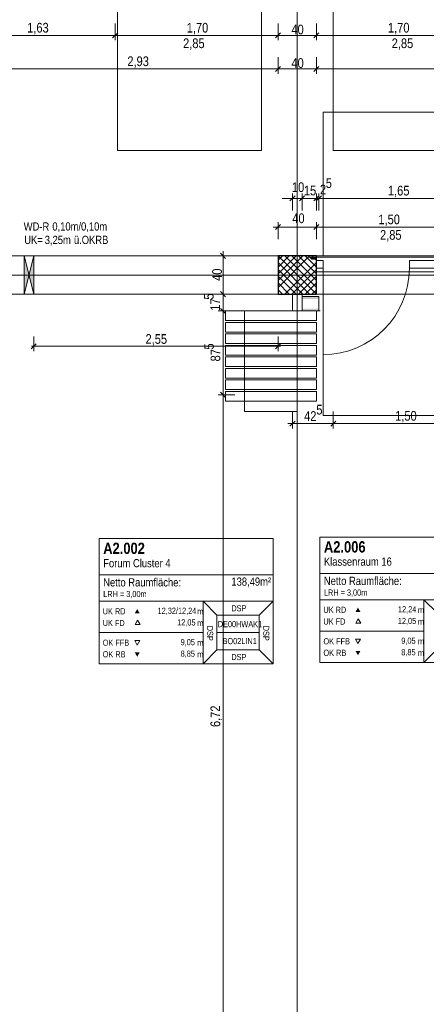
# Model space of a CAD drawing. Extents: x -634 to 300, y 62 to 1102.
# Tile 108 of 125: x -215 to -130, y 614 to 819. Entities that reach past the tile are written whole.
import ezdxf
from ezdxf.lldxf.tags import DXFTag

# ---------------------------------------------------------------- set-up
doc = ezdxf.new("R2010")
doc.units = 0
doc.layers.get('0').update_dxf_attribs({"lineweight": 13})
for name, color, linetype, lineweight, true_color in [('00 -Bauelemente -Gipskarton', 7, 'Continuous', 9, 0xff7fe6), ('30 -33 Aussenwände- 3 Aussenstützen', 7, 'Continuous', 50, 0x0000dd), ('30 -34 Innenwände- 11 Durchbruch', 4, 'Continuous', 9, 0x00ffff), ('30 -34 Innenwände- 2 nichttragend', 7, 'Continuous', 18, 0xff7fe6), ('30 -34 Innenwände- 4 Türen_Fenster', 9, 'Continuous', 15, 0x808080), ('30 -35 Decken- 1 Konstruktion-Träger- Stahlbeton', 7, 'Continuous', 13, 0x33aa00), ('30 -38 konstruktive Einbauten-Mobile Trennwand', 7, 'Continuous', 9, 0x944cff), ('70 -72 Beschriftung- 8 barrierefrei', 7, 'grob-A06CPVZVL0', 9, 0x888888), ('70 -75 Raumstempel- 1 Raumstempel-A06CPVZWL0', 1, 'Continuous', 50, 0xff0000), ('70 -76 Bemaßung- 2 Allgemein', 9, 'Continuous', 5, 0x808080)]:
    doc.layers.add(name, color=color, linetype=linetype, lineweight=lineweight, true_color=true_color)
doc.layers.add('70 -71 Achsen- 1 Gebäudeachsen', color=7, linetype='STRICHPUNKT2-A06CPW00L0', lineweight=18)
doc.styles.get("Standard").update_dxf_attribs({"font": 'ARIALN.TTF'})
tags = doc.linetypes.add('grob-A06CPVZVL0', pattern=[14, 3, -8, 3]).pattern_tags.tags
tags[8:9] = [DXFTag(74, 4), DXFTag(75, 0), DXFTag(340, '0'), DXFTag(46, 0.0), DXFTag(50, 0.0), DXFTag(44, 0.0), DXFTag(45, 0.0)]
tags[6:7] = [DXFTag(74, 4), DXFTag(75, 0), DXFTag(340, '0'), DXFTag(46, 0.0), DXFTag(50, 0.0), DXFTag(44, 0.0), DXFTag(45, 0.0)]
tags[4:5] = [DXFTag(74, 4), DXFTag(75, 0), DXFTag(340, '0'), DXFTag(46, 0.0), DXFTag(50, 0.0), DXFTag(44, 0.0), DXFTag(45, 0.0)]
tags = doc.linetypes.add('STRICHPUNKT2-A06CPW00L0', pattern=[12.7, 6.35, -3.175, 0, -3.175]).pattern_tags.tags
tags[10:11] = [DXFTag(74, 4), DXFTag(75, 0), DXFTag(340, '0'), DXFTag(46, 0.0), DXFTag(50, 0.0), DXFTag(44, 0.0), DXFTag(45, 0.0)]
tags[8:9] = [DXFTag(74, 4), DXFTag(75, 0), DXFTag(340, '0'), DXFTag(46, 0.0), DXFTag(50, 0.0), DXFTag(44, 0.0), DXFTag(45, 0.0)]
tags[6:7] = [DXFTag(74, 4), DXFTag(75, 0), DXFTag(340, '0'), DXFTag(46, 0.0), DXFTag(50, 0.0), DXFTag(44, 0.0), DXFTag(45, 0.0)]
tags[4:5] = [DXFTag(74, 4), DXFTag(75, 0), DXFTag(340, '0'), DXFTag(46, 0.0), DXFTag(50, 0.0), DXFTag(44, 0.0), DXFTag(45, 0.0)]

# ---------------------------------------------------------------- blocks, each defined once
blk = doc.blocks.new('Referenz-A06CPW02L0')
at = {"layer": '00 -Bauelemente -Gipskarton', "color": 0, "linetype": 'Continuous', "lineweight": 0, "ltscale": 0.13}
for points in [[(-153.03, 769.58), (-154.53, 769.58), (-153.03, 769.33), (-154.28, 769.33)], [(-153.03, 769.33), (-154.28, 769.33), (-153.03, 769.08), (-154.03, 769.08)], [(-156.03, 761.13), (-152.53, 761.13), (-156.03, 761.38), (-152.53, 761.38)], [(-156.03, 760.88), (-152.53, 760.88), (-156.03, 761.13), (-152.53, 761.13)], [(-156.03, 758.63), (-152.53, 758.63), (-156.03, 758.88), (-152.53, 758.88)], [(-156.03, 758.38), (-152.53, 758.38), (-156.03, 758.63), (-152.53, 758.63)]]:
    blk.add_solid(points, dxfattribs=at)
at = {"layer": '30 -33 Aussenwände- 3 Aussenstützen', "color": 0, "lineweight": 9}
for p, q in [((-161.03, 769.88), (-153.03, 761.88)), ((-154.45, 769.88), (-161.03, 763.3)), ((-155.86, 769.88), (-161.03, 764.71)), ((-157.28, 769.88), (-161.03, 766.13)), ((-158.69, 769.88), (-161.03, 767.54)), ((-160.1, 769.88), (-161.03, 768.95)), ((-159.62, 769.88), (-153.03, 763.3)), ((-158.2, 769.88), (-153.03, 764.71)), ((-156.79, 769.88), (-153.03, 766.13)), ((-155.38, 769.88), (-153.03, 767.54)), ((-153.96, 769.88), (-153.03, 768.95)), ((-161.03, 768.47), (-154.45, 761.88)), ((-161.03, 767.06), (-155.86, 761.88)), ((-153.03, 768.47), (-159.62, 761.88)), ((-153.03, 767.06), (-158.2, 761.88)), ((-157.03, 766.88), (-157.03, 764.88)), ((-161.03, 765.64), (-157.28, 761.88)), ((-158.03, 765.88), (-156.03, 765.88)), ((-153.03, 765.64), (-156.79, 761.88)), ((-161.03, 764.23), (-158.69, 761.88)), ((-161.03, 762.81), (-160.1, 761.88)), ((-153.03, 764.23), (-155.38, 761.88)), ((-153.03, 762.81), (-153.96, 761.88))]:
    blk.add_line(p, q, dxfattribs=at)
at = {"layer": '30 -33 Aussenwände- 3 Aussenstützen', "color": 0, "linetype": 'Continuous', "lineweight": 25, "ltscale": 0.25}
for p, q in [((-153.03, 769.88), (-161.03, 769.88)), ((-161.03, 769.88), (-161.03, 761.88)), ((-153.03, 761.88), (-153.03, 769.88)), ((-161.03, 761.88), (-153.03, 761.88))]:
    blk.add_line(p, q, dxfattribs=at)
at = {"layer": '30 -34 Innenwände- 11 Durchbruch', "color": 0, "linetype": 'Continuous', "ltscale": 0.13}
for p, q in [((-214.03, 769.88), (-212.03, 769.88)), ((-212.03, 769.88), (-214.03, 761.88)), ((-212.03, 761.88), (-214.03, 769.88)), ((-214.03, 761.88), (-214.03, 769.88)), ((-212.03, 761.88), (-212.03, 769.88)), ((-214.03, 761.88), (-212.03, 761.88))]:
    blk.add_line(p, q, dxfattribs=at)
for points in [[(-214.03, 761.88), (-214.03, 769.88), (-213.03, 765.88)], [(-212.03, 761.88), (-213.03, 765.88), (-212.03, 769.88)]]:
    blk.add_solid(points, dxfattribs=at)
at = {"layer": '30 -34 Innenwände- 2 nichttragend', "color": 0, "linetype": 'Continuous', "ltscale": 0.18}
for p, q in [((-153.03, 769.58), (-154.53, 769.58)), ((-153.03, 769.58), (-153.03, 766.83)), ((-153.03, 769.58), (-153.03, 769.33)), ((-153.03, 769.33), (-153.03, 769.08)), ((-153.03, 769.08), (-153.03, 767.08)), ((-153.03, 767.08), (-153.03, 766.83)), ((-153.03, 766.83), (-153.03, 766.58)), ((-153.03, 766.83), (-153.03, 766.58)), ((-156.03, 761.38), (-156.03, 758.38)), ((-152.53, 761.38), (-156.03, 761.38)), ((-152.53, 761.13), (-152.53, 761.38)), ((-152.53, 760.88), (-152.53, 761.13)), ((-152.53, 760.88), (-152.53, 758.88)), ((-152.53, 758.38), (-156.03, 758.38)), ((-152.53, 758.63), (-152.53, 758.88)), ((-152.53, 758.38), (-152.53, 758.63)), ((-152.23, 758.38), (-152.53, 758.38))]:
    blk.add_line(p, q, dxfattribs=at)
at = {"layer": '30 -34 Innenwände- 4 Türen_Fenster', "color": 0, "linetype": 'grob-A06CPVZVL0', "ltscale": 0.15}
for p, q in [((-123.03, 769.58), (-153.03, 769.58)), ((-123.03, 766.58), (-153.03, 766.58)), ((-151.63, 767.28), (-151.63, 749.28))]:
    blk.add_line(p, q, dxfattribs=at)
at = {"layer": '30 -34 Innenwände- 4 Türen_Fenster', "color": 0, "linetype": 'Continuous', "ltscale": 0.15}
for p, q in [((-153.03, 767.28), (-153.03, 768.88)), ((-153.03, 768.88), (-151.63, 768.88)), ((-151.63, 768.88), (-151.63, 767.28)), ((-133.63, 767.28), (-133.63, 768.88)), ((-133.63, 768.88), (-123.03, 768.88)), ((-151.63, 767.28), (-153.03, 767.28)), ((-123.03, 767.28), (-133.63, 767.28))]:
    blk.add_line(p, q, dxfattribs=at)
at = {"layer": '30 -34 Innenwände- 4 Türen_Fenster', "color": 0, "linetype": 'grob-A06CPVZVL0', "ltscale": 0.15}
blk.add_ellipse((-151.63, 767.28), major_axis=(0, -18), ratio=1, start_param=0, end_param=1.570796, dxfattribs=at)
at = {"layer": '30 -35 Decken- 1 Konstruktion-Träger- Stahlbeton', "color": 0, "linetype": 'grob-A06CPVZVL0', "lineweight": -2, "ltscale": 0.13}
for p, q in [((3.97, 769.88), (-554.53, 769.88)), ((3.97, 761.88), (-554.53, 761.88))]:
    blk.add_line(p, q, dxfattribs=at)
at = {"layer": '30 -38 konstruktive Einbauten-Mobile Trennwand', "color": 0, "linetype": 'Continuous', "ltscale": 0.13}
for p, q in [((-158.03, 761.88), (-156.03, 761.88)), ((-158.03, 758.38), (-158.03, 761.88)), ((-156.03, 761.88), (-156.03, 758.38)), ((-172.02, 756.38), (-172.02, 758.38)), ((-172.02, 758.38), (-153.03, 758.38)), ((-156.03, 758.38), (-158.03, 758.38)), ((-153.03, 758.38), (-153.03, 756.38)), ((-153.03, 756.38), (-172.02, 756.38)), ((-172.02, 753.98), (-172.02, 755.98)), ((-172.02, 755.98), (-153.03, 755.98)), ((-153.03, 755.98), (-153.03, 753.98)), ((-153.03, 753.98), (-172.02, 753.98)), ((-172.02, 751.58), (-172.02, 753.58)), ((-172.02, 753.58), (-153.03, 753.58)), ((-153.03, 753.58), (-153.03, 751.58)), ((-153.03, 751.58), (-172.02, 751.58)), ((-172.02, 749.18), (-172.02, 751.18)), ((-172.02, 751.18), (-153.03, 751.18)), ((-153.03, 751.18), (-153.03, 749.18)), ((-153.03, 749.18), (-172.02, 749.18)), ((-172.02, 746.78), (-172.02, 748.78)), ((-172.02, 748.78), (-153.03, 748.78)), ((-153.03, 748.78), (-153.03, 746.78)), ((-153.03, 746.78), (-172.02, 746.78)), ((-172.02, 744.38), (-172.02, 746.38)), ((-172.02, 746.38), (-153.03, 746.38)), ((-153.03, 746.38), (-153.03, 744.38)), ((-153.03, 744.38), (-172.02, 744.38)), ((-172.02, 741.98), (-172.02, 743.98)), ((-172.02, 743.98), (-153.03, 743.98)), ((-153.03, 743.98), (-153.03, 741.98)), ((-153.03, 741.98), (-172.02, 741.98)), ((-172.02, 739.58), (-172.02, 741.58)), ((-172.02, 741.58), (-153.03, 741.58)), ((-153.03, 741.58), (-153.03, 739.58)), ((-153.03, 739.58), (-172.02, 739.58))]:
    blk.add_line(p, q, dxfattribs=at)
at = {"layer": '30 -38 konstruktive Einbauten-Mobile Trennwand', "color": 0, "linetype": 'grob-A06CPVZVL0', "ltscale": 0.13}
for p, q in [((-168.02, 758.38), (-168.02, 737.38)), ((-157.03, 758.38), (-157.03, 606.48)), ((-168.02, 737.38), (-157.03, 737.38))]:
    blk.add_line(p, q, dxfattribs=at)
at = {"layer": '70 -71 Achsen- 1 Gebäudeachsen', "color": 0, "linetype": 'STRICHPUNKT2-A06CPW00L0', "ltscale": 0.18}
for p, q in [((-157.03, 1075.82), (-157.03, 76.38)), ((-554.53, 765.88), (92.91, 765.88))]:
    blk.add_line(p, q, dxfattribs=at)
at = {"layer": '70 -72 Beschriftung- 8 barrierefrei', "color": 0, "linetype": 'grob-A06CPVZVL0', "ltscale": 0.13}
for p, q in [((-194.53, 791.88), (-194.53, 821.88)), ((-164.53, 821.88), (-164.53, 791.88)), ((-149.53, 791.88), (-149.53, 821.88)), ((-151.63, 769.88), (-151.63, 799.88)), ((-151.63, 799.88), (-121.63, 799.88)), ((-164.53, 791.88), (-194.53, 791.88)), ((-119.53, 791.88), (-149.53, 791.88)), ((-121.63, 769.88), (-151.63, 769.88)), ((-151.63, 736.58), (-151.63, 766.58)), ((-151.63, 766.58), (-121.63, 766.58)), ((-121.63, 736.58), (-151.63, 736.58))]:
    blk.add_line(p, q, dxfattribs=at)
at = {"layer": '70 -75 Raumstempel- 1 Raumstempel-A06CPVZWL0', "color": 0, "lineweight": 9}
for p, q in [((-152.34, 711.18), (-152.34, 685.04)), ((-116.01, 711.18), (-152.34, 711.18)), ((-198.4, 710.87), (-198.4, 684.73)), ((-162.08, 710.87), (-198.4, 710.87)), ((-162.08, 684.73), (-162.08, 710.87)), ((-162.08, 703.28), (-198.4, 703.28)), ((-116.01, 703.58), (-152.34, 703.58)), ((-198.4, 697.8), (-176.67, 697.8)), ((-173.79, 694.91), (-176.67, 697.8)), ((-162.08, 697.8), (-176.67, 697.8)), ((-176.67, 697.8), (-176.67, 684.73)), ((-164.96, 694.91), (-162.08, 697.8)), ((-152.34, 698.11), (-130.61, 698.11)), ((-127.72, 695.21), (-130.61, 698.11)), ((-116.01, 698.11), (-130.61, 698.11)), ((-130.61, 698.11), (-130.61, 685.04)), ((-173.79, 687.63), (-173.79, 694.91)), ((-173.79, 694.91), (-164.96, 694.91)), ((-164.96, 687.63), (-164.96, 694.91)), ((-190.36, 693.84), (-190.89, 692.94)), ((-190.89, 692.94), (-189.84, 692.94)), ((-189.84, 692.94), (-190.36, 693.84)), ((-144.3, 694.15), (-144.82, 693.24)), ((-144.82, 693.24), (-143.78, 693.24)), ((-143.78, 693.24), (-144.3, 694.15)), ((-198.4, 691.27), (-176.67, 691.27)), ((-164.96, 691.27), (-173.79, 691.27)), ((-152.34, 691.57), (-130.61, 691.57)), ((-190.44, 688.66), (-190.96, 689.57)), ((-190.96, 689.57), (-189.91, 689.57)), ((-189.91, 689.57), (-190.44, 688.66)), ((-144.37, 688.97), (-144.89, 689.87)), ((-144.89, 689.87), (-143.85, 689.87)), ((-143.85, 689.87), (-144.37, 688.97)), ((-173.79, 687.63), (-176.67, 684.73)), ((-173.79, 687.63), (-164.96, 687.63)), ((-164.96, 687.63), (-162.08, 684.73)), ((-127.72, 687.93), (-130.61, 685.04)), ((-162.08, 684.73), (-198.4, 684.73)), ((-116.01, 685.04), (-152.34, 685.04))]:
    blk.add_line(p, q, dxfattribs=at)
at = {"layer": '70 -75 Raumstempel- 1 Raumstempel-A06CPVZWL0', "color": 0, "lineweight": 0}
for points in [[(-189.91, 695.26), (-190.44, 696.17), (-190.96, 695.26)], [(-143.85, 695.56), (-144.37, 696.47), (-144.89, 695.56)], [(-189.91, 687.13), (-190.44, 686.22), (-190.96, 687.13)], [(-143.85, 687.43), (-144.37, 686.53), (-144.89, 687.43)]]:
    blk.add_solid(points, dxfattribs=at)
at = {"layer": '70 -76 Bemaßung- 2 Allgemein', "color": 0, "linetype": 'Continuous', "ltscale": 0.13}
for p, q in [((-195.03, 818.38), (-195.03, 814.88)), ((-195.03, 818.38), (-195.03, 814.88)), ((-161.03, 818.38), (-161.03, 814.88)), ((-161.03, 818.38), (-161.03, 814.88)), ((-153.03, 818.38), (-153.03, 814.88)), ((-153.03, 818.38), (-153.03, 814.88)), ((-196.09, 815.88), (-226.57, 815.88)), ((-194.03, 815.88), (-196.09, 815.88)), ((-196.03, 815.88), (-193.97, 815.88)), ((-162.09, 815.88), (-193.97, 815.88)), ((-160.03, 815.88), (-162.09, 815.88)), ((-162.03, 815.88), (-159.97, 815.88)), ((-154.09, 815.88), (-159.97, 815.88)), ((-152.03, 815.88), (-154.09, 815.88)), ((-154.03, 815.88), (-151.97, 815.88)), ((-120.09, 815.88), (-151.97, 815.88)), ((-161.03, 811.38), (-161.03, 807.88)), ((-161.03, 811.38), (-161.03, 807.88)), ((-153.03, 811.38), (-153.03, 807.88)), ((-153.03, 811.38), (-153.03, 807.88)), ((-162.09, 808.88), (-218.57, 808.88)), ((-160.03, 808.88), (-162.09, 808.88)), ((-162.03, 808.88), (-159.97, 808.88)), ((-154.09, 808.88), (-159.97, 808.88)), ((-152.03, 808.88), (-154.09, 808.88)), ((-154.03, 808.88), (-151.97, 808.88)), ((-90.49, 808.88), (-151.97, 808.88)), ((-159.09, 781.88), (-160.15, 781.88)), ((-157.03, 781.88), (-159.09, 781.88)), ((-158.03, 779.38), (-158.03, 782.88)), ((-156.03, 781.88), (-158.03, 781.88)), ((-157.03, 781.88), (-154.97, 781.88)), ((-157.03, 781.88), (-154.97, 781.88)), ((-156.03, 779.38), (-156.03, 782.88)), ((-156.03, 779.38), (-156.03, 782.88)), ((-154.09, 781.88), (-155.15, 781.88)), ((-154.97, 781.88), (-153.91, 781.88)), ((-154.09, 781.88), (-154.97, 781.88)), ((-152.03, 781.88), (-154.09, 781.88)), ((-152.03, 781.88), (-154.09, 781.88)), ((-153.53, 781.88), (-151.47, 781.88)), ((-153.53, 781.88), (-151.47, 781.88)), ((-153.03, 779.38), (-153.03, 782.88)), ((-153.03, 779.38), (-153.03, 782.88)), ((-152.53, 781.88), (-153.03, 781.88)), ((-152.53, 779.38), (-152.53, 782.88)), ((-152.53, 779.38), (-152.53, 782.88)), ((-151.47, 781.88), (-150.41, 781.88)), ((-120.59, 781.88), (-151.47, 781.88)), ((-161.03, 773.38), (-161.03, 776.88)), ((-153.03, 773.38), (-153.03, 776.88)), ((-153.03, 773.38), (-153.03, 776.88)), ((-162.03, 775.88), (-159.97, 775.88)), ((-154.09, 775.88), (-159.97, 775.88)), ((-152.03, 775.88), (-154.09, 775.88)), ((-154.03, 775.88), (-151.97, 775.88)), ((-124.09, 775.88), (-151.97, 775.88)), ((-172.53, 770.88), (-172.53, 768.82)), ((-170.03, 769.88), (-173.53, 769.88)), ((-172.53, 762.94), (-172.53, 768.82)), ((-172.53, 760.88), (-172.53, 762.94)), ((-172.53, 762.88), (-172.53, 760.82)), ((-170.03, 761.88), (-173.53, 761.88)), ((-170.03, 761.88), (-173.53, 761.88)), ((-172.53, 759.44), (-172.53, 760.82)), ((-170.03, 758.38), (-173.53, 758.38)), ((-170.03, 758.38), (-173.53, 758.38)), ((-172.53, 757.38), (-172.53, 759.44)), ((-172.53, 759.38), (-172.53, 757.32)), ((-172.53, 741.94), (-172.53, 757.32)), ((-212.03, 753.02), (-212.03, 750.02)), ((-161.03, 753.02), (-161.03, 750.02)), ((-212.56, 750.49), (-211.5, 751.55)), ((-212.53, 751.02), (-210.97, 751.02)), ((-162.09, 751.02), (-210.97, 751.02)), ((-160.53, 751.02), (-162.09, 751.02)), ((-160.5, 751.55), (-161.56, 750.49)), ((-172.53, 739.88), (-172.53, 741.94)), ((-172.53, 741.88), (-172.53, 739.82)), ((-170.03, 740.88), (-173.53, 740.88)), ((-170.03, 740.88), (-173.53, 740.88)), ((-172.53, 607.54), (-172.53, 739.82)), ((-158.03, 737.38), (-158.03, 733.88)), ((-149.53, 737.38), (-149.53, 733.88)), ((-149.53, 737.38), (-149.53, 733.88)), ((-159.03, 734.88), (-156.97, 734.88)), ((-150.59, 734.88), (-156.97, 734.88)), ((-148.53, 734.88), (-150.59, 734.88)), ((-150.53, 734.88), (-148.47, 734.88)), ((-120.59, 734.88), (-148.47, 734.88))]:
    blk.add_line(p, q, dxfattribs=at)
at = {"layer": '70 -76 Bemaßung- 2 Allgemein', "color": 0, "linetype": 'Continuous', "lineweight": 20, "ltscale": 0.2}
for p, q in [((-194.5, 816.41), (-195.56, 815.35)), ((-195.56, 815.35), (-194.5, 816.41)), ((-160.5, 816.41), (-161.56, 815.35)), ((-161.56, 815.35), (-160.5, 816.41)), ((-152.5, 816.41), (-153.56, 815.35)), ((-153.56, 815.35), (-152.5, 816.41)), ((-160.5, 809.41), (-161.56, 808.35)), ((-161.56, 808.35), (-160.5, 809.41)), ((-152.5, 809.41), (-153.56, 808.35)), ((-153.56, 808.35), (-152.5, 809.41)), ((-157.5, 782.41), (-158.56, 781.35)), ((-156.56, 781.35), (-155.5, 782.41)), ((-156.56, 781.35), (-155.5, 782.41)), ((-152.5, 782.41), (-153.56, 781.35)), ((-152.5, 782.41), (-153.56, 781.35)), ((-153.06, 781.35), (-152, 782.41)), ((-153.06, 781.35), (-152, 782.41)), ((-161.56, 775.35), (-160.5, 776.41)), ((-152.5, 776.41), (-153.56, 775.35)), ((-153.56, 775.35), (-152.5, 776.41)), ((-173.06, 770.41), (-172, 769.35)), ((-172, 761.35), (-173.06, 762.41)), ((-173.06, 762.41), (-172, 761.35)), ((-172, 757.85), (-173.06, 758.91)), ((-173.06, 758.91), (-172, 757.85)), ((-172, 740.35), (-173.06, 741.41)), ((-173.06, 741.41), (-172, 740.35)), ((-158.56, 734.35), (-157.5, 735.41)), ((-149, 735.41), (-150.06, 734.35)), ((-150.06, 734.35), (-149, 735.41))]:
    blk.add_line(p, q, dxfattribs=at)
at = {"layer": '30 -34 Innenwände- 11 Durchbruch', "color": 0, "linetype": 'ByBlock', "ltscale": 0.13, "char_height": 1.7117, "attachment_point": 1}
for s, insert in [('{\\fArial Narrow;WD-R}', (-214.13, 776.87)), ('{\\fArial Narrow;0,10m/0,10m}', (-208.15, 776.87)), ('{\\fArial Narrow;UK=}', (-214.01, 774.07)), ('{\\fArial Narrow;3,25m}', (-209.74, 774.07)), ('{\\fArial Narrow;ü.OKRB}', (-203.65, 774.07))]:
    blk.add_mtext(s, dxfattribs=dict(at, insert=insert))
at = {"layer": '70 -75 Raumstempel- 1 Raumstempel-A06CPVZWL0', "color": 0, "linetype": 'Continuous', "ltscale": 0.5, "attachment_point": 1}
for s, insert, char_height, rotation in [('{\\fArial Narrow|b1|i0;A2.002}', (-197.53, 710.02), 2.3536, 0), ('{\\fArial Narrow|b1|i0;A2.006}', (-151.47, 710.32), 2.3536, 0), ('{\\fArial Narrow;Klassenraum 16}', (-151.47, 706.92), 1.7117, 0), ('{\\fArial Narrow;Forum Cluster 4}', (-197.53, 706.6), 1.7117, 0), ('{\\fArial Narrow;138,49m²}', (-170.78, 702.75), 1.7117, 0), ('{\\fArial Narrow;Netto Raumfläche:}', (-151.47, 702.9), 1.7117, 0), ('{\\fArial Narrow;Netto Raumfläche:}', (-197.53, 702.6), 1.7117, 0), ('{\\fArial Narrow;LRH = 3,00m}', (-197.53, 699.95), 1.2838, 0), ('{\\fArial Narrow;LRH = 3,00m}', (-151.47, 700.25), 1.2838, 0), ('{\\fArial Narrow;DSP}', (-170.8, 696.97), 1.2838, 0), ('{\\fArial Narrow;UK RD}', (-151.57, 696.64), 1.2838, 0), ('{\\fArial Narrow;12,24}', (-136.02, 696.76), 1.2838, 0), ('{\\fArial Narrow;UK RD}', (-197.64, 696.34), 1.2838, 0), ('{\\fArial Narrow;12,32/12,24}', (-186.18, 696.45), 1.2838, 0), ('{\\fArial Narrow;m}', (-177.92, 696.33), 1.2838, 0), ('{\\fArial Narrow;m}', (-131.85, 696.63), 1.2838, 0), ('{\\fArial Narrow;UK FD}', (-197.64, 693.91), 1.2838, 0), ('{\\fArial Narrow;12,05}', (-182.1, 694.02), 1.2838, 0), ('{\\fArial Narrow;m}', (-177.92, 693.89), 1.2838, 0), ('{\\fArial Narrow;DSP}', (-174.59, 692.69), 1.2838, 270), ('{\\fArial Narrow;DE00HWAK1}', (-173.63, 693.67), 1.2838, 0), ('{\\fArial Narrow;DSP}', (-162.88, 692.69), 1.2838, 270), ('{\\fArial Narrow;UK FD}', (-151.57, 694.21), 1.2838, 0), ('{\\fArial Narrow;12,05}', (-136.04, 694.32), 1.2838, 0), ('{\\fArial Narrow;m}', (-131.85, 694.2), 1.2838, 0), ('{\\fArial Narrow;OK FFB}', (-197.64, 689.79), 1.2838, 0), ('{\\fArial Narrow;9,05}', (-181.38, 689.91), 1.2838, 0), ('{\\fArial Narrow;m}', (-177.92, 689.79), 1.2838, 0), ('{\\fArial Narrow;BO02LIN1}', (-172.62, 690.13), 1.2838, 0), ('{\\fArial Narrow;OK FFB}', (-151.57, 690.09), 1.2838, 0), ('{\\fArial Narrow;9,05}', (-135.32, 690.21), 1.2838, 0), ('{\\fArial Narrow;m}', (-131.85, 690.09), 1.2838, 0), ('{\\fArial Narrow;OK RB}', (-197.64, 687.37), 1.2838, 0), ('{\\fArial Narrow;8,85}', (-181.38, 687.5), 1.2838, 0), ('{\\fArial Narrow;m}', (-177.92, 687.37), 1.2838, 0), ('{\\fArial Narrow;DSP}', (-170.8, 686.8), 1.2838, 0), ('{\\fArial Narrow;OK RB}', (-151.57, 687.67), 1.2838, 0), ('{\\fArial Narrow;8,85}', (-135.32, 687.8), 1.2838, 0), ('{\\fArial Narrow;m}', (-131.85, 687.67), 1.2838, 0)]:
    blk.add_mtext(s, dxfattribs=dict(at, insert=insert, char_height=char_height, rotation=rotation))
at = {"layer": '70 -76 Bemaßung- 2 Allgemein', "color": 0, "linetype": 'Continuous', "ltscale": 0.13, "char_height": 2.0138, "attachment_point": 1}
for s, insert in [('{\\fArial Narrow;1,63}', (-213.4, 818.5)), ('{\\fArial Narrow;1,70}', (-180.1, 818.5)), ('{\\fArial Narrow;40}', (-158.25, 818.13)), ('{\\fArial Narrow;1,70}', (-138.1, 818.5)), ('{\\fArial Narrow;2,85}', (-180.86, 815.26)), ('{\\fArial Narrow;2,85}', (-137.32, 815.26)), ('{\\fArial Narrow;2,93}', (-192.49, 811.5)), ('{\\fArial Narrow;40}', (-158.25, 811.13)), ('{\\fArial Narrow;10}', (-158.14, 785.23)), ('{\\fArial Narrow;5}', (-151.08, 786.07)), ('{\\fArial Narrow;15}', (-155.65, 784.53)), ('{\\fArial Narrow;2}', (-152.29, 784.73)), ('{\\fArial Narrow;1,65}', (-138.11, 784.5)), ('{\\fArial Narrow;40}', (-158.07, 778.73)), ('{\\fArial Narrow;1,50}', (-140.1, 778.5)), ('{\\fArial Narrow;2,85}', (-139.76, 775.26)), ('{\\fArial Narrow;2,55}', (-188.7, 753.54)), ('{\\fArial Narrow;5}', (-153.06, 738.79)), ('{\\fArial Narrow;42}', (-155.6, 737.45)), ('{\\fArial Narrow;1,50}', (-136.6, 737.5))]:
    blk.add_mtext(s, dxfattribs=dict(at, insert=insert))
at = {"layer": '70 -76 Bemaßung- 2 Allgemein', "color": 0, "linetype": 'Continuous', "ltscale": 0.13, "char_height": 2.0138, "attachment_point": 1, "rotation": 90}
for s, insert in [('{\\fArial Narrow;40}', (-174.78, 764.67)), ('{\\fArial Narrow;5}', (-176.51, 760.75)), ('{\\fArial Narrow;17}', (-175.17, 758.43)), ('{\\fArial Narrow;5}', (-176.46, 750.32)), ('{\\fArial Narrow;87}', (-175.11, 747.85)), ('{\\fArial Narrow;6,72}', (-175.14, 671.54))]:
    blk.add_mtext(s, dxfattribs=dict(at, insert=insert))

msp = doc.modelspace()

# ---------------------------------------------------------------- block references
at = {"color": 8, "lineweight": 13, "ltscale": 0.13, "true_color": 0x808080}
msp.add_blockref('Referenz-A06CPW02L0', (0, 0), dxfattribs=at)

doc.saveas('drawing.dxf')
